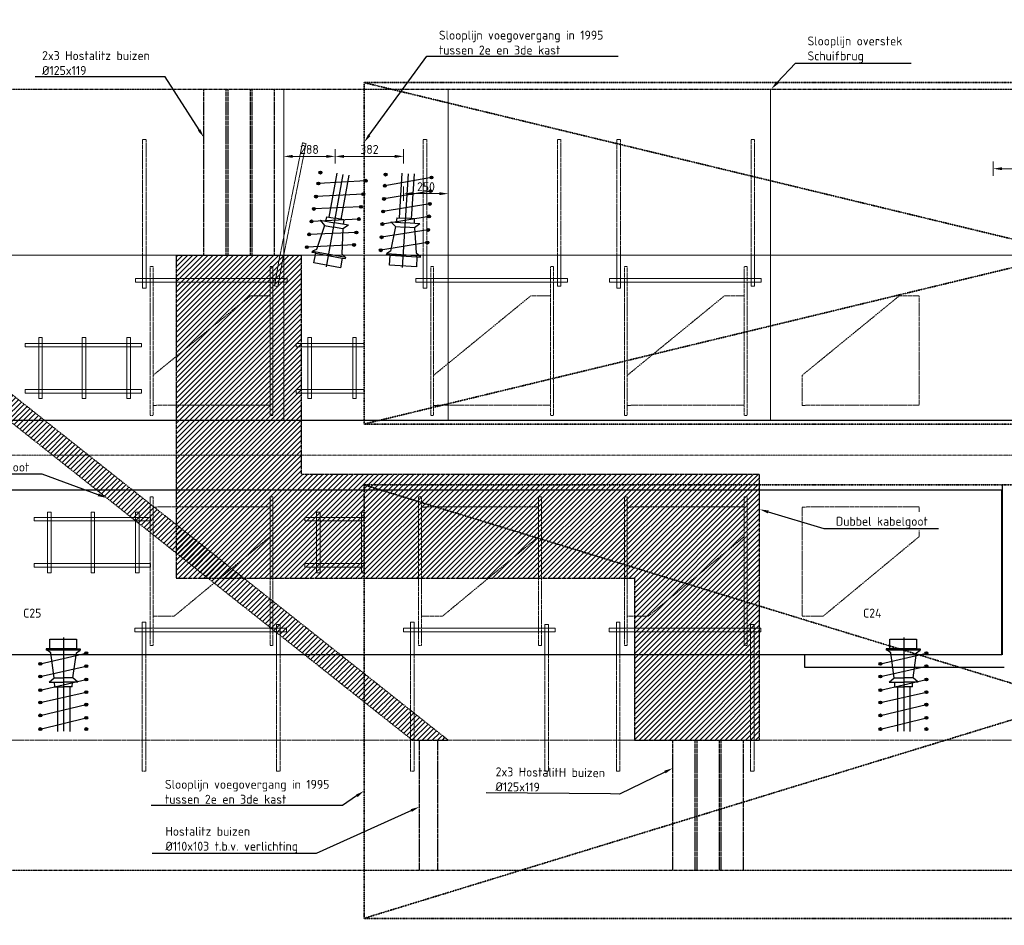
# Model space of a CAD drawing. Header units: millimetres. Extents: x -8028558 to 327273, y -63352 to 83293.
# Tile 89 of 195: x 115493 to 120995, y -8762 to -3700. Entities that reach past the tile are written whole.
import ezdxf
from ezdxf import colors
from ezdxf.entities.mleader import LeaderData, LeaderLine
from ezdxf.math import Vec2, Vec3

# ---------------------------------------------------------------- set-up
doc = ezdxf.new("R2010")
doc.units = ezdxf.units.MM
for name, pattern in [('AL-TEKENBLADGRENS', [11.5, 2.5, -1.5, 1, -1.5, 1, -1.5, 2.5]), ('NLCS-HIDDEN', [4, 2, -2]), ('XX-AFBREEK', [7, 4, -1, 1, -1]), ('ZZ-HIDDEN-SO', [4, 2, -2])]:
    doc.linetypes.add(name, pattern=pattern)
for name, color, linetype, lineweight in [('B-CO-BC-AFBREEKLIJN-G', 7, 'XX-AFBREEK', 18), ('B-CO-BC-BETONVORM-AD', 252, 'Continuous', 18), ('B-CO-BC-BETONVORM-GD', 90, 'Continuous', 25), ('B-CO-BC-BETONVORM-GN', 10, 'ZZ-HIDDEN-SO', 13), ('B-CO-BC-BETONVORM_GEWAPEND-T70', 210, 'Continuous', 70), ('B-CO-BC-VOORSPANNING-GD', 200, 'Continuous', 25), ('B-CO-BC-WAPENING-GN', 150, 'NLCS-HIDDEN', 13), ('B-CO-BC-WAPENING_HOOFDWAPENING-G', 170, 'Continuous', 18), ('B-CO-BC-WAPENING_HOOFDWAPENING-GN', 140, 'NLCS-HIDDEN', 13), ('B-CO-KL-OVERIG_MANTELBUIS - CENTREERLIJN-GD', 8, 'NLCS-HIDDEN', 25), ('N-CO-BC-WAPENING_LOOPLIJN-G', 10, 'Continuous', 18), ('X-XX-AL-AFBREEKLIJN-GD', 7, 'XX-AFBREEK', 25), ('X-XX-AL-M', 7, 'Continuous', 18), ('X-XX-AL-TEKENBLADGRENS-G', 7, 'AL-TEKENBLADGRENS', 35), ('X-XX-AL-VERWIJZING-T25', 7, 'Continuous', 25)]:
    doc.layers.add(name, color=color, linetype=linetype, lineweight=lineweight)
doc.layers.add('B-CO-BC-KABELGOOT-A', color=253, linetype='Continuous', lineweight=25, transparency=0.6)
doc.styles.add('NLCS-ISO-MM10-T25', font='NLCS-ISO.ttf', dxfattribs={"height": 25})
doc.styles.add('NLCS-ISO-MM20-T25', font='NLCS-ISO.ttf', dxfattribs={"height": 50})
doc.dimstyles.new('NLCS-MM20-T25-PIJL_L0_H4', dxfattribs={"dimscale": 20, "dimtxt": 2.5, "dimasz": 2.5, "dimexe": 2, "dimexo": 2, "dimgap": 0.7, "dimtad": 1, "dimdec": 0, "dimzin": 0, "dimdsep": 46, "dimtxsty": 'NLCS-ISO-MM20-T25', "dimcen": 0, "dimdle": 2, "dimclrd": 256, "dimclre": 256, "dimclrt": 256, "dimadec": 4, "dimazin": 0, "dimtfac": 1, "dimtdec": 3, "dimtofl": 0, "dimtmove": 0, "dimatfit": 3, "dimfxl": 2, "dimfxlon": 1, "dimtfillclr": 256, "dimtolj": 1, "dimtzin": 0, "dimlwd": -1, "dimlwe": -1, "dimarcsym": 0})

# ---------------------------------------------------------------- blocks, each defined once
blk = doc.blocks.new('*D810')
at = {"layer": 'X-XX-AL-M', "transparency": 16777216}
for p, q in [((120932.8, -4572.7), (120932.8, -4492.7)), ((124682.8, -4572.7), (124682.8, -4492.7)), ((120982.8, -4532.7), (124632.8, -4532.7))]:
    blk.add_line(p, q, dxfattribs=at)
for points in [[(120982.8, -4524.4), (120982.8, -4541.1), (120932.8, -4532.7)], [(124632.8, -4524.4), (124632.8, -4541.1), (124682.8, -4532.7)]]:
    blk.add_solid(points, dxfattribs=at)
at = {"layer": 'X-XX-AL-M', "transparency": 16777216, "insert": (122807.8, -4493.7), "char_height": 50, "attachment_point": 5, "style": 'NLCS-ISO-MM20-T25'}
blk.add_mtext('\\A1;3750', dxfattribs=at)
blk = doc.blocks.new('*D815')
at = {"layer": 'X-XX-AL-M', "transparency": 16777216}
for p, q in [((116968, -4504.1), (116968, -4424.1)), ((117255.9, -4504.1), (117255.9, -4424.1)), ((117018, -4464.1), (117205.9, -4464.1))]:
    blk.add_line(p, q, dxfattribs=at)
for points in [[(117018, -4455.8), (117018, -4472.4), (116968, -4464.1)], [(117205.9, -4455.8), (117205.9, -4472.4), (117255.9, -4464.1)]]:
    blk.add_solid(points, dxfattribs=at)
at = {"layer": 'X-XX-AL-M', "transparency": 16777216, "insert": (117111.9, -4425.1), "char_height": 50, "attachment_point": 5, "style": 'NLCS-ISO-MM20-T25'}
blk.add_mtext('\\A1;288', dxfattribs=at)
blk = doc.blocks.new('*D816')
at = {"layer": 'X-XX-AL-M', "transparency": 16777216}
for p, q in [((117255.9, -4504.1), (117255.9, -4424.1)), ((117638.3, -4504.1), (117638.3, -4424.1)), ((117305.9, -4464.1), (117588.3, -4464.1))]:
    blk.add_line(p, q, dxfattribs=at)
for points in [[(117305.9, -4455.8), (117305.9, -4472.4), (117255.9, -4464.1)], [(117588.3, -4455.8), (117588.3, -4472.4), (117638.3, -4464.1)]]:
    blk.add_solid(points, dxfattribs=at)
at = {"layer": 'X-XX-AL-M', "transparency": 16777216, "insert": (117447.1, -4425.1), "char_height": 50, "attachment_point": 5, "style": 'NLCS-ISO-MM20-T25'}
blk.add_mtext('\\A1;382', dxfattribs=at)
blk = doc.blocks.new('*D817')
at = {"layer": 'X-XX-AL-M', "transparency": 16777216}
for p, q in [((117638.3, -4712.3), (117638.3, -4632.3)), ((117688.3, -4672.3), (117837.9, -4672.3)), ((117887.9, -4712.3), (117887.9, -4632.3))]:
    blk.add_line(p, q, dxfattribs=at)
for points in [[(117688.3, -4664), (117688.3, -4680.7), (117638.3, -4672.3)], [(117837.9, -4664), (117837.9, -4680.7), (117887.9, -4672.3)]]:
    blk.add_solid(points, dxfattribs=at)
at = {"layer": 'X-XX-AL-M', "transparency": 16777216, "insert": (117763.1, -4633.3), "char_height": 50, "attachment_point": 5, "style": 'NLCS-ISO-MM20-T25'}
blk.add_mtext('\\A1;250', dxfattribs=at)
blk = doc.blocks.new('Ankering kasten')
at = {"layer": 'B-CO-BC-WAPENING-GN'}
for points in [[(106279.8, -5018.4), (106279.8, -4369.3), (106299.8, -4369.3), (106299.8, -5018.4)], [(107029.8, -5018.4), (107029.8, -4369.3), (107049.8, -4369.3), (107049.8, -5018.4)]]:
    blk.add_lwpolyline(points, dxfattribs=at)
at = {"layer": 'B-CO-BC-WAPENING_HOOFDWAPENING-G'}
for points in [[(106279.8, -5018.4), (106279.8, -5201.5), (106299.8, -5201.5), (106299.8, -5018.4)], [(107029.8, -5018.4), (107029.8, -5189.3), (107049.8, -5189.3), (107049.8, -5018.4)]]:
    blk.add_lwpolyline(points, dxfattribs=at)
blk.add_lwpolyline([(106239.1, -5167.2), (107086.7, -5167.2), (107086.7, -5147.2), (106239.1, -5147.2)], close=True, dxfattribs=at)

msp = doc.modelspace()

# ---------------------------------------------------------------- hatches: boundary and pattern name
at = {"layer": 'B-CO-BC-KABELGOOT-A'}
h = msp.add_hatch(dxfattribs=at)
h.set_pattern_fill('ACO-BETON_GEWAPEND-SODMM', color=256, scale=10, pattern_type=2)
h.set_pattern_definition([(45, (0, 0), (-14.1421356, 14.1421356), [])])
h.paths.add_polyline_path([(114269.6, -5018.4), (117687.5, -7727.1), (117887.5, -7727.1), (114469.6, -5018.4)])
h = msp.add_hatch(dxfattribs=at)
h.set_pattern_fill('ACO-BETON_GEWAPEND-SODMM', color=256, scale=10, pattern_type=2)
h.set_pattern_definition([(45, (146315.579, -13260.577), (-14.142136, 14.142136), [])])
h.paths.add_polyline_path([(118927.7, -7727.1), (119627.9, -7727.1), (119627.9, -6242.1), (117067.9, -6242.1), (117067.9, -5018.4), (116367.9, -5018.4), (116367.9, -6822.1), (118927.7, -6822.1)])

# ---------------------------------------------------------------- linework, layer by layer
at = {"layer": 'B-CO-BC-AFBREEKLIJN-G', "flags": 128}
msp.add_lwpolyline([(125891, -6134.2), (100463.2, -6134.2)], dxfattribs=at)
at = {"layer": 'B-CO-BC-BETONVORM-GD', "flags": 128}
for points in [[(103793.1, -5018.4), (123570, -5014.7)], [(124767.9, -5940.9), (101768.3, -5940.9)], [(120982.8, -6300.2), (120982.8, -7250.8)], [(103833.1, -6328.2), (120981.8, -6328.2)], [(120981.8, -7250.8), (120981.8, -6328.2)], [(103833.1, -7247.8), (120981.8, -7247.8)], [(119879.1, -7251.9), (119879.1, -7319.3)], [(119879.1, -7319.3), (120994.7, -7319.3)]]:
    msp.add_lwpolyline(points, dxfattribs=at)
at = {"layer": 'B-CO-BC-BETONVORM-GN', "flags": 128}
msp.add_lwpolyline([(107354.5, -7727.1), (121137.5, -7727.1)], dxfattribs=at)
at = {"layer": 'B-CO-BC-VOORSPANNING-GD', "ltscale": 500, "flags": 128}
for points in [[(117173, -4554.5), (117165.1, -4553.1)], [(117165.1, -4553.1), (117180.8, -4555.9)], [(117174.4, -4546.6), (117171.5, -4562.4)], [(117537.4, -4565.7), (117529.4, -4565.2)], [(117529.4, -4565.2), (117545.4, -4566.2)], [(117537.9, -4557.7), (117536.9, -4573.7)], [(117161.9, -4615.9), (117154, -4614.5)], [(117154, -4614.5), (117169.7, -4617.3)], [(117163.3, -4608), (117160.4, -4623.8)], [(117426.2, -4600.2), (117418.3, -4598.8)], [(117418.3, -4598.8), (117434, -4601.6)], [(117427.6, -4592.4), (117424.8, -4608.1)], [(117534, -4619.9), (117532.9, -4635.9)], [(117794.2, -4582.1), (117786.2, -4581.6)], [(117786.2, -4581.6), (117802.2, -4582.6)], [(117794.7, -4574.1), (117793.7, -4590.1)], [(117412.6, -4675.3), (117404.7, -4673.9)], [(117404.7, -4673.9), (117420.5, -4676.7)], [(117414, -4667.4), (117411.2, -4683.2)], [(117533.4, -4627.9), (117525.5, -4627.4)], [(117525.5, -4627.4), (117541.4, -4628.4)], [(117789.3, -4658.3), (117781.4, -4657.7)], [(117781.4, -4657.7), (117797.3, -4658.8)], [(117789.9, -4650.3), (117788.8, -4666.2)], [(117148.7, -4688.7), (117140.8, -4687.3)], [(117140.8, -4687.3), (117156.6, -4690.1)], [(117150.1, -4680.8), (117147.3, -4696.6)], [(117528.7, -4701.8), (117520.7, -4701.3)], [(117520.7, -4701.3), (117536.7, -4702.3)], [(117529.2, -4693.8), (117528.2, -4709.8)], [(117784.8, -4729.9), (117776.8, -4729.4)], [(117776.8, -4729.4), (117792.7, -4730.4)], [(117785.3, -4721.9), (117784.3, -4737.9)], [(117136.3, -4757.7), (117128.4, -4756.3)], [(117128.4, -4756.3), (117144.1, -4759.1)], [(117137.7, -4749.8), (117134.8, -4765.6)], [(117399.9, -4745.9), (117392, -4744.5)], [(117392, -4744.5), (117407.7, -4747.4)], [(117401.3, -4738.1), (117398.4, -4753.8)], [(117524.2, -4771.8), (117516.2, -4771.2)], [(117516.2, -4771.2), (117532.2, -4772.3)], [(117524.7, -4763.8), (117523.7, -4779.7)], [(117123.7, -4827.3), (117115.8, -4825.8)], [(117115.8, -4825.8), (117131.6, -4828.7)], [(117125.1, -4819.4), (117122.3, -4835.1)], [(117387.5, -4814.4), (117379.6, -4813)], [(117379.6, -4813), (117395.4, -4815.8)], [(117388.9, -4806.5), (117386.1, -4822.3)], [(117519.7, -4842.3), (117511.7, -4841.8)], [(117511.7, -4841.8), (117527.7, -4842.8)], [(117520.2, -4834.3), (117519.2, -4850.3)], [(117780.3, -4799.3), (117772.3, -4798.8)], [(117772.3, -4798.8), (117788.3, -4799.8)], [(117780.8, -4791.3), (117779.8, -4807.3)], [(117112, -4892.2), (117109.1, -4908)], [(117374, -4889.4), (117366.1, -4888)], [(117366.1, -4888), (117381.8, -4890.8)], [(117375.4, -4881.5), (117372.5, -4897.3)], [(117775.4, -4875.4), (117767.5, -4874.9)], [(117767.5, -4874.9), (117783.4, -4875.9)], [(117776, -4867.4), (117774.9, -4883.4)], [(117110.5, -4900.1), (117102.7, -4898.7)], [(117102.7, -4898.7), (117118.4, -4901.5)], [(117362.8, -4951.1), (117360, -4966.8)], [(117515, -4916.1), (117507, -4915.6)], [(117507, -4915.6), (117523, -4916.7)], [(117515.5, -4908.2), (117514.5, -4924.1)], [(117770.9, -4945.9), (117762.9, -4945.4)], [(117762.9, -4945.4), (117778.9, -4946.4)], [(117771.4, -4937.9), (117770.4, -4953.9)], [(117097.6, -4971.8), (117089.7, -4970.4)], [(117089.7, -4970.4), (117105.5, -4973.3)], [(117099, -4964), (117096.2, -4979.7)], [(117127.2, -5001.9), (117128.6, -4994)], [(117146.9, -5005.5), (117127.2, -5001.9)], [(117137.1, -5059.6), (117146.9, -5005.5)], [(117146.9, -5005.5), (117294.5, -5032.1)], [(117361.4, -4959), (117353.5, -4957.6)], [(117353.5, -4957.6), (117369.3, -4960.4)], [(117510.3, -4988.9), (117502.3, -4988.4)], [(117502.3, -4988.4), (117518.3, -4989.4)], [(117510.8, -4980.9), (117509.8, -4996.9)], [(117284.7, -5086.2), (117137.1, -5059.6)], [(117294.5, -5032.1), (117284.7, -5086.2)], [(117294.5, -5032.1), (117314.2, -5035.7)], [(117314.2, -5035.7), (117315.6, -5027.8)], [(117543.2, -5015.4), (117543.7, -5007.4)], [(117563.2, -5016.7), (117543.2, -5015.4)], [(117559.6, -5071.5), (117563.2, -5016.7)], [(117563.2, -5016.7), (117712.8, -5026.2)], [(117712.8, -5026.2), (117709.3, -5081.1)], [(117712.8, -5026.2), (117732.8, -5027.5)], [(117732.8, -5027.5), (117733.3, -5019.5)], [(117709.3, -5081.1), (117559.6, -5071.5)], [(115660.3, -7216.7), (115660.3, -7161.7)], [(115660.3, -7161.7), (115810.3, -7161.7)], [(115810.3, -7161.7), (115810.3, -7216.7)], [(120355.3, -7216.7), (120355.3, -7161.7)], [(120355.3, -7161.7), (120505.3, -7161.7)], [(120505.3, -7161.7), (120505.3, -7216.7)], [(115660.3, -7216.7), (115640.3, -7216.7)], [(115640.3, -7216.7), (115640.3, -7224.7)], [(115810.3, -7216.7), (115660.3, -7216.7)], [(115810.3, -7216.7), (115830.3, -7216.7)], [(115830.3, -7216.7), (115830.3, -7224.7)], [(115872.8, -7241), (115856.8, -7241)], [(115864.8, -7249), (115864.8, -7233)], [(115864.8, -7241), (115872.8, -7241)], [(120355.3, -7216.7), (120335.3, -7216.7)], [(120335.3, -7216.7), (120335.3, -7224.7)], [(120505.3, -7216.7), (120355.3, -7216.7)], [(120505.3, -7216.7), (120525.3, -7216.7)], [(120525.3, -7216.7), (120525.3, -7224.7)], [(120567.8, -7241), (120551.8, -7241)], [(120559.8, -7249), (120559.8, -7233)], [(120559.8, -7241), (120567.8, -7241)], [(115615.5, -7300.6), (115599.5, -7300.6)], [(115607.5, -7308.6), (115607.5, -7292.6)], [(115607.5, -7300.6), (115615.5, -7300.6)], [(115872.8, -7313.9), (115856.8, -7313.9)], [(115864.8, -7321.9), (115864.8, -7305.9)], [(115864.8, -7313.9), (115872.8, -7313.9)], [(120310.5, -7300.6), (120294.5, -7300.6)], [(120302.5, -7308.6), (120302.5, -7292.6)], [(120302.5, -7300.6), (120310.5, -7300.6)], [(120567.8, -7313.9), (120551.8, -7313.9)], [(120559.8, -7321.9), (120559.8, -7305.9)], [(120559.8, -7313.9), (120567.8, -7313.9)], [(115615.5, -7371.3), (115599.5, -7371.3)], [(115607.5, -7379.3), (115607.5, -7363.3)], [(115607.5, -7371.3), (115615.5, -7371.3)], [(120310.5, -7371.3), (120294.5, -7371.3)], [(120302.5, -7379.3), (120302.5, -7363.3)], [(120302.5, -7371.3), (120310.5, -7371.3)], [(115872.8, -7387.9), (115856.8, -7387.9)], [(115864.8, -7395.9), (115864.8, -7379.9)], [(115864.8, -7387.9), (115872.8, -7387.9)], [(120567.8, -7387.9), (120551.8, -7387.9)], [(120559.8, -7395.9), (120559.8, -7379.9)], [(120559.8, -7387.9), (120567.8, -7387.9)], [(115615.5, -7447.5), (115599.5, -7447.5)], [(115607.5, -7455.5), (115607.5, -7439.5)], [(115607.5, -7447.5), (115615.5, -7447.5)], [(115872.8, -7458.6), (115856.8, -7458.6)], [(115864.8, -7466.6), (115864.8, -7450.6)], [(115864.8, -7458.6), (115872.8, -7458.6)], [(120310.5, -7447.5), (120294.5, -7447.5)], [(120302.5, -7455.5), (120302.5, -7439.5)], [(120302.5, -7447.5), (120310.5, -7447.5)], [(120567.8, -7458.6), (120551.8, -7458.6)], [(120559.8, -7466.6), (120559.8, -7450.6)], [(120559.8, -7458.6), (120567.8, -7458.6)], [(115615.5, -7517), (115599.5, -7517)], [(115607.5, -7525), (115607.5, -7509)], [(115607.5, -7517), (115615.5, -7517)], [(115872.8, -7528.7), (115856.8, -7528.7)], [(115864.8, -7536.7), (115864.8, -7520.7)], [(115864.8, -7528.7), (115872.8, -7528.7)], [(120310.5, -7517), (120294.5, -7517)], [(120302.5, -7525), (120302.5, -7509)], [(120302.5, -7517), (120310.5, -7517)], [(120567.8, -7528.7), (120551.8, -7528.7)], [(120559.8, -7536.7), (120559.8, -7520.7)], [(120559.8, -7528.7), (120567.8, -7528.7)], [(115615.5, -7588.8), (115599.5, -7588.8)], [(115607.5, -7596.8), (115607.5, -7580.8)], [(115607.5, -7588.8), (115615.5, -7588.8)], [(120310.5, -7588.8), (120294.5, -7588.8)], [(120302.5, -7596.8), (120302.5, -7580.8)], [(120302.5, -7588.8), (120310.5, -7588.8)], [(115872.8, -7602.7), (115856.8, -7602.7)], [(115864.8, -7610.7), (115864.8, -7594.7)], [(115864.8, -7602.7), (115872.8, -7602.7)], [(120567.8, -7602.7), (120551.8, -7602.7)], [(120559.8, -7610.7), (120559.8, -7594.7)], [(120559.8, -7602.7), (120567.8, -7602.7)], [(115615.5, -7665.1), (115599.5, -7665.1)], [(115607.5, -7673.1), (115607.5, -7657.1)], [(115607.5, -7665.1), (115615.5, -7665.1)], [(115872.8, -7665.1), (115856.8, -7665.1)], [(115864.8, -7673.1), (115864.8, -7657.1)], [(115864.8, -7665.1), (115872.8, -7665.1)], [(120310.5, -7665.1), (120294.5, -7665.1)], [(120302.5, -7673.1), (120302.5, -7657.1)], [(120302.5, -7665.1), (120310.5, -7665.1)], [(120567.8, -7665.1), (120551.8, -7665.1)], [(120559.8, -7673.1), (120559.8, -7657.1)], [(120559.8, -7665.1), (120567.8, -7665.1)]]:
    msp.add_lwpolyline(points, dxfattribs=at)
at = {"layer": 'B-CO-BC-VOORSPANNING-GD', "ltscale": 5, "flags": 128}
for points in [[(117206.9, -5081.6), (117300.2, -4564.9)], [(117222.3, -4804.2), (117266.3, -4557)], [(117615.1, -4808.1), (117630.4, -4557.5)], [(117631.5, -5085.5), (117665, -4561.4)], [(117683.1, -4812.5), (117699.9, -4562)], [(117426.2, -4600.2), (117161.9, -4615.9)], [(117289.4, -4816.3), (117334.7, -4569.4)], [(117794.2, -4582.1), (117533.4, -4627.9)], [(117412.6, -4675.3), (117148.7, -4688.7)], [(117789.3, -4658.3), (117528.7, -4701.8)], [(117784.8, -4729.9), (117524.2, -4771.8)], [(117399.9, -4745.9), (117136.3, -4757.7)], [(117387.5, -4814.4), (117123.7, -4827.3)], [(117172.2, -4820.4), (117195.3, -4849.9)], [(117207.9, -4801.5), (117202, -4826.1)], [(117304, -4818.8), (117300.8, -4843.9)], [(117780.3, -4799.3), (117519.7, -4842.3)], [(117567.1, -4829.9), (117593.5, -4856.6)], [(117600.4, -4807), (117597.4, -4832.1)], [(117697.8, -4813.3), (117697.6, -4838.6)], [(117727.9, -4840.2), (117698.4, -4863.3)], [(117374, -4889.4), (117110.5, -4900.1)], [(117195.3, -4849.9), (117151.4, -4983.6)], [(117298.8, -4868.6), (117293.2, -5009.2)], [(117330.8, -4849), (117298.8, -4868.6)], [(117775.4, -4875.4), (117515, -4916.1)], [(117593.5, -4856.6), (117565.1, -4994.5)], [(117698.4, -4863.3), (117708.9, -5003.7)], [(117770.9, -4945.9), (117510.3, -4988.9)], [(117361.4, -4959), (117097.6, -4971.8)], [(117151.4, -4983.6), (117128.6, -4994)], [(117128.6, -4994), (117315.6, -5027.8)], [(117565.1, -4994.5), (117543.7, -5007.4)], [(117708.9, -5003.7), (117728.5, -5019.2)], [(117293.2, -5009.2), (117310.8, -5026.9)], [(117543.7, -5007.4), (117733.3, -5019.5)], [(115737.8, -7152.4), (115737.8, -7677.5)], [(120432.8, -7152.4), (120432.8, -7677.5)], [(115607.5, -7300.6), (115864.8, -7241)], [(115830.3, -7224.7), (115640.3, -7224.7)], [(115665.7, -7239), (115645.2, -7224.7)], [(115685.2, -7378.4), (115665.7, -7239)], [(115790.3, -7378.4), (115809.8, -7239)], [(115809.8, -7239), (115830.3, -7224.7)], [(120302.5, -7300.6), (120559.8, -7241)], [(120525.3, -7224.7), (120335.3, -7224.7)], [(120360.7, -7239), (120340.2, -7224.7)], [(120380.2, -7378.4), (120360.7, -7239)], [(120485.3, -7378.4), (120504.8, -7239)], [(120504.8, -7239), (120525.3, -7224.7)], [(115607.5, -7371.3), (115864.8, -7313.9)], [(120302.5, -7371.3), (120559.8, -7313.9)], [(115607.5, -7447.5), (115864.8, -7387.9)], [(115657.2, -7403.4), (115685.2, -7378.4)], [(115688.9, -7428.3), (115687.6, -7403)], [(115703.7, -7428.1), (115703, -7679.2)], [(115771.9, -7428.1), (115772.6, -7679.2)], [(115786.6, -7428.3), (115787.9, -7403)], [(115818.3, -7403.4), (115790.3, -7378.4)], [(120302.5, -7447.5), (120559.8, -7387.9)], [(120352.2, -7403.4), (120380.2, -7378.4)], [(120383.9, -7428.3), (120382.6, -7403)], [(120398.7, -7428.1), (120398, -7679.2)], [(120466.9, -7428.1), (120467.6, -7679.2)], [(120481.6, -7428.3), (120482.9, -7403)], [(120513.3, -7403.4), (120485.3, -7378.4)], [(115607.5, -7517), (115864.8, -7458.6)], [(120302.5, -7517), (120559.8, -7458.6)], [(115607.5, -7588.8), (115864.8, -7528.7)], [(120302.5, -7588.8), (120559.8, -7528.7)], [(115607.5, -7665.1), (115864.8, -7602.7)], [(120302.5, -7665.1), (120559.8, -7602.7)]]:
    msp.add_lwpolyline(points, dxfattribs=at)
at = {"layer": 'B-CO-BC-VOORSPANNING-GD', "flags": 128}
for points in [[(117172.2, -4820.4), (117251.5, -4834.7)], [(117207.9, -4801.5), (117255.9, -4810.1)], [(117330.8, -4849), (117251.5, -4834.7)], [(117304, -4818.8), (117255.9, -4810.1)], [(117567.1, -4829.9), (117647.5, -4835)], [(117600.4, -4807), (117649.1, -4810.1)], [(117727.9, -4840.2), (117647.5, -4835)], [(117697.8, -4813.3), (117649.1, -4810.1)], [(117195.3, -4849.9), (117247.1, -4859.2)], [(117298.8, -4868.6), (117247.1, -4859.2)], [(117593.5, -4856.6), (117645.9, -4859.9)], [(117698.4, -4863.3), (117645.9, -4859.9)], [(115657.2, -7403.4), (115737.8, -7403.4)], [(115685.2, -7378.4), (115737.8, -7378.4)], [(115688.9, -7428.3), (115737.8, -7428.3)], [(115790.3, -7378.4), (115737.8, -7378.4)], [(115818.3, -7403.4), (115737.8, -7403.4)], [(115786.6, -7428.3), (115737.8, -7428.3)], [(120352.2, -7403.4), (120432.8, -7403.4)], [(120380.2, -7378.4), (120432.8, -7378.4)], [(120383.9, -7428.3), (120432.8, -7428.3)], [(120485.3, -7378.4), (120432.8, -7378.4)], [(120513.3, -7403.4), (120432.8, -7403.4)], [(120481.6, -7428.3), (120432.8, -7428.3)]]:
    msp.add_lwpolyline(points, dxfattribs=at)
at = {"layer": 'B-CO-BC-VOORSPANNING-GD', "ltscale": 500}
for centre in [(117173, -4554.5), (117537.4, -4565.7), (117161.9, -4615.9), (117426.2, -4600.2), (117533.4, -4627.9), (117794.2, -4582.1), (117412.6, -4675.3), (117789.3, -4658.3), (117148.7, -4688.7), (117528.7, -4701.8), (117784.8, -4729.9), (117136.3, -4757.7), (117399.9, -4745.9), (117524.2, -4771.8), (117123.7, -4827.3), (117387.5, -4814.4), (117519.7, -4842.3), (117780.3, -4799.3), (117110.5, -4900.1), (117374, -4889.4), (117775.4, -4875.4), (117361.4, -4959), (117515, -4916.1), (117770.9, -4945.9), (117097.6, -4971.8), (117510.3, -4988.9), (115864.8, -7241), (120559.8, -7241), (115607.5, -7300.6), (115864.8, -7313.9), (120302.5, -7300.6), (120559.8, -7313.9), (115607.5, -7371.3), (120302.5, -7371.3), (115864.8, -7387.9), (120559.8, -7387.9), (115607.5, -7447.5), (115864.8, -7458.6), (120302.5, -7447.5), (120559.8, -7458.6), (115607.5, -7517), (115864.8, -7528.7), (120302.5, -7517), (120559.8, -7528.7), (115607.5, -7588.8), (120302.5, -7588.8), (115864.8, -7602.7), (120559.8, -7602.7), (115607.5, -7665.1), (115864.8, -7665.1), (120302.5, -7665.1), (120559.8, -7665.1)]:
    msp.add_circle(centre, 8, dxfattribs=at)
at = {"layer": 'B-CO-BC-WAPENING-GN'}
for points in [[(116179.8, -5018.4), (116179.8, -4369.3), (116199.8, -4369.3), (116199.8, -5018.4)], [(116947.3, -5018.4), (117073.3, -4388.1), (117092.8, -4392.5), (116967.7, -5018.4)]]:
    msp.add_lwpolyline(points, dxfattribs=at)
at = {"layer": 'B-CO-BC-WAPENING_HOOFDWAPENING-G'}
for points in [[(116179.8, -5018.4), (116179.8, -5201.5), (116199.8, -5201.5), (116199.8, -5018.4)], [(116947.3, -5018.4), (116916.3, -5187.9), (116935.9, -5191.5), (116967.7, -5018.2)], [(117416.9, -5509), (117037.7, -5509), (117037.7, -5529), (117416.9, -5529)], [(117416.9, -5767.1), (117037.7, -5767.1), (117037.7, -5787.1), (117416.9, -5787.1)], [(117416.9, -6502), (117086.7, -6502), (117086.7, -6482), (117416.9, -6482)], [(117416.9, -6791.8), (117402.8, -6791.8), (117402.8, -6451.8), (117416.9, -6451.8)], [(117416.9, -6760.1), (117086.7, -6760.1), (117086.7, -6740.1), (117416.9, -6740.1)]]:
    msp.add_lwpolyline(points, dxfattribs=at)
for points in [[(116139.1, -5167.2), (116986.7, -5167.2), (116986.7, -5147.2), (116139.1, -5147.2)], [(115598.8, -5817.3), (115618.8, -5817.3), (115618.8, -5477.3), (115598.8, -5477.3)], [(115842.4, -5817.3), (115862.4, -5817.3), (115862.4, -5477.3), (115842.4, -5477.3)], [(116091.1, -5817.3), (116111.1, -5817.3), (116111.1, -5477.3), (116091.1, -5477.3)], [(117102.5, -5817.3), (117122.5, -5817.3), (117122.5, -5477.3), (117102.5, -5477.3)], [(117353.8, -5817.3), (117373.8, -5817.3), (117373.8, -5477.3), (117353.8, -5477.3)], [(115524, -5529), (116174, -5529), (116174, -5509), (115524, -5509)], [(115524, -5787.1), (116174, -5787.1), (116174, -5767.1), (115524, -5767.1)], [(115573, -6482), (116223, -6482), (116223, -6502), (115573, -6502)], [(115647.8, -6451.8), (115667.8, -6451.8), (115667.8, -6791.8), (115647.8, -6791.8)], [(115891.4, -6451.8), (115911.4, -6451.8), (115911.4, -6791.8), (115891.4, -6791.8)], [(116140.1, -6451.8), (116160.1, -6451.8), (116160.1, -6791.8), (116140.1, -6791.8)], [(117151.5, -6451.8), (117171.5, -6451.8), (117171.5, -6791.8), (117151.5, -6791.8)], [(115573, -6740.1), (116223, -6740.1), (116223, -6760.1), (115573, -6760.1)]]:
    msp.add_lwpolyline(points, close=True, dxfattribs=at)
at = {"layer": 'B-CO-BC-WAPENING_HOOFDWAPENING-GN', "flags": 128}
for points in [[(116237.8, -5688.1), (116237.8, -5080), (116221.8, -5080), (116221.8, -5911.5), (116237.8, -5911.5), (116237.8, -5855.6)], [(116891.9, -5243.6), (116891.9, -5080), (116907.9, -5080), (116907.9, -5911.5), (116891.9, -5911.5), (116891.9, -5853.7)], [(117805.5, -5688.1), (117805.5, -5080), (117789.5, -5080), (117789.5, -5911.5), (117805.5, -5911.5), (117805.5, -5855.6)], [(118459.6, -5243.6), (118459.6, -5080), (118475.6, -5080), (118475.6, -5911.5), (118459.6, -5911.5), (118459.6, -5853.7)], [(118887.8, -5688.1), (118887.8, -5080), (118871.8, -5080), (118871.8, -5911.5), (118887.8, -5911.5), (118887.8, -5855.6)], [(119541.9, -5243.6), (119541.9, -5080), (119557.9, -5080), (119557.9, -5911.5), (119541.9, -5911.5), (119541.9, -5853.7)], [(116237.9, -7033.9), (116237.9, -7197.6), (116221.9, -7197.6), (116221.9, -6366.1), (116237.9, -6366.1), (116237.9, -6423.9)], [(116891.9, -6589.5), (116891.9, -7197.6), (116907.9, -7197.6), (116907.9, -6366.1), (116891.9, -6366.1), (116891.9, -6423.9)], [(117737.9, -7033.9), (117737.9, -7197.6), (117721.9, -7197.6), (117721.9, -6366.1), (117737.9, -6366.1), (117737.9, -6423.9)], [(118391.9, -6589.5), (118391.9, -7197.6), (118407.9, -7197.6), (118407.9, -6366.1), (118391.9, -6366.1), (118391.9, -6423.9)], [(118887.9, -7033.9), (118887.9, -7197.6), (118871.9, -7197.6), (118871.9, -6366.1), (118887.9, -6366.1), (118887.9, -6423.9)], [(119541.9, -6589.5), (119541.9, -7197.6), (119557.9, -7197.6), (119557.9, -6366.1), (119541.9, -6366.1), (119541.9, -6423.9)]]:
    msp.add_lwpolyline(points, dxfattribs=at)
for points in [[(116237.8, -5855.6), (116891.9, -5853.7), (116891.9, -5243.6), (116780.9, -5243.6), (116237.8, -5688)], [(117805.5, -5855.6), (118459.6, -5853.7), (118459.6, -5243.6), (118348.6, -5243.6), (117805.5, -5688)], [(118887.8, -5855.6), (119541.9, -5853.7), (119541.9, -5243.6), (119430.9, -5243.6), (118887.8, -5688)], [(119865, -5855.6), (120519.1, -5853.7), (120519.1, -5243.6), (120408.1, -5243.6), (119865, -5688)], [(116891.9, -6422), (116237.9, -6423.9), (116237.9, -7033.9), (116355.8, -7033.9), (116891.9, -6589.5)], [(118391.9, -6422), (117737.9, -6423.9), (117737.9, -7033.9), (117855.8, -7033.9), (118391.9, -6589.5)], [(119541.9, -6422), (118887.9, -6423.9), (118887.9, -7033.9), (119005.8, -7033.9), (119541.9, -6589.5)], [(120519.1, -6422), (119865.1, -6423.9), (119865.1, -7033.9), (119983, -7033.9), (120519.1, -6589.5)]]:
    msp.add_lwpolyline(points, close=True, dxfattribs=at)
at = {"layer": 'B-CO-KL-OVERIG_MANTELBUIS - CENTREERLIJN-GD', "flags": 128}
for points in [[(116521.9, -5018.4), (116521.9, -4088.5)], [(116646.9, -5018.4), (116646.9, -4088.5)], [(116656.9, -5018.4), (116656.9, -4088.5)], [(116781.9, -5018.4), (116781.9, -4088.5)], [(116791.9, -5018.4), (116791.9, -4088.5)], [(116916.9, -5018.4), (116916.9, -4088.5)], [(117727.1, -8454), (117727.1, -7727.1)], [(117830.1, -8454), (117830.1, -7727.1)], [(119142.8, -8454.6), (119142.8, -7727.1)], [(119267.8, -8454.6), (119267.8, -7727.1)], [(119277.8, -8454.6), (119277.8, -7727.1)], [(119402.8, -8454.6), (119402.8, -7727.1)], [(119412.8, -8454.6), (119412.8, -7727.1)], [(119537.8, -8454.6), (119537.8, -7727.1)]]:
    msp.add_lwpolyline(points, dxfattribs=at)
for points in [[(114269.6, -5018.4), (117687.5, -7727.1), (117887.5, -7727.1), (114469.6, -5018.4)], [(118927.7, -7727.1), (119627.9, -7727.1), (119627.9, -6242.1), (117067.9, -6242.1), (117067.9, -5018.4), (116367.9, -5018.4), (116367.9, -6822.1), (118927.7, -6822.1)]]:
    msp.add_lwpolyline(points, close=True, dxfattribs=at)
at = {"layer": 'N-CO-BC-WAPENING_LOOPLIJN-G', "ltscale": 200, "flags": 128}
for points in [[(116968, -4088.5), (116968, -5940.9)], [(117887.9, -4088.5), (117887.9, -5940.9)], [(119687.9, -4088.5), (119687.9, -5940.9)]]:
    msp.add_lwpolyline(points, dxfattribs=at)
at = {"layer": 'X-XX-AL-AFBREEKLIJN-GD', "flags": 128}
for points in [[(101227.7, -4088.5), (125171.5, -4088.5)], [(101297.7, -8454.6), (124977.4, -8454.6)]]:
    msp.add_lwpolyline(points, dxfattribs=at)
at = {"layer": 'X-XX-AL-TEKENBLADGRENS-G'}
for points in [[(117416.9, -4051.7), (125323.9, -5960.2), (117416.9, -5960.2), (125323.9, -4051.7)], [(117416.9, -6300.2), (125323.9, -8723.1), (117416.9, -8723.1), (125323.9, -6300.2)]]:
    msp.add_lwpolyline(points, close=True, dxfattribs=at)
at = {"layer": 'X-XX-AL-TEKENBLADGRENS-G', "flags": 128}
for points in [[(117416.9, -4051.7), (117416.9, -5960.2)], [(117416.9, -6300.2), (117416.9, -8723.1)]]:
    msp.add_lwpolyline(points, dxfattribs=at)

# ---------------------------------------------------------------- block references
at = {"layer": 'B-CO-BC-BETONVORM-AD'}
for p in [(11467.7, 0), (12550, 0)]:
    msp.add_blockref('Ankering kasten', p, dxfattribs=at)
at = {"layer": 'B-CO-BC-BETONVORM-AD', "xscale": -1, "rotation": 180}
for p in [(9897.6, -12269.1), (11397.6, -12269.1), (12547.6, -12269.1)]:
    msp.add_blockref('Ankering kasten', p, dxfattribs=at)

# ---------------------------------------------------------------- texts
at = {"layer": 'B-CO-BC-BETONVORM_GEWAPEND-T70', "ltscale": 500, "char_height": 50, "attachment_point": 3, "style": 'NLCS-ISO-MM20-T25'}
for s, insert in [('C25', (115613.7, -6992.1)), ('C24', (120308.7, -6992.1))]:
    msp.add_mtext_dynamic_manual_height_columns(s, width=97.558, gutter_width=35, heights=[0], dxfattribs=dict(at, insert=insert))

# ---------------------------------------------------------------- dimensions: what is measured, and where the dimension line sits
at = {"layer": 'X-XX-AL-M'}
for base, p1, p2, picture, middle in [((117255.9, -4464.1), (116968, -5018.4), (117255.9, -4810.1), '*D815', (117111.9, -4425.1)), ((117638.3, -4464.1), (117255.9, -4810.1), (117638.3, -5018.4), '*D816', (117447.1, -4425.1)), ((124682.8, -4532.7), (120932.8, -5018.4), (124682.8, -5144.8), '*D810', (122807.8, -4493.7)), ((117887.9, -4672.3), (117638.3, -5018.4), (117887.9, -5018.4), '*D817', (117763.1, -4633.3))]:
    dim = msp.add_linear_dim(base=base, p1=p1, p2=p2, dimstyle='NLCS-MM20-T25-PIJL_L0_H4', dxfattribs=at)
    dim.commit()
    dim.dimension.update_dxf_attribs({"geometry": picture, "text_midpoint": middle})

# ---------------------------------------------------------------- leaders
at = {"layer": 'X-XX-AL-VERWIJZING-T25'}
ml = msp.add_multileader_mtext('Standard', dxfattribs=at)
ml.set_content('Merk B', color=256, style='NLCS-ISO-MM10-T25')
ml.set_leader_properties(color=256, linetype='ByLayer', lineweight=-1)
ml.build(insert=Vec2(0, 0))
ml.multileader.update_dxf_attribs({"text_left_attachment_type": 5, "text_right_attachment_type": 5, "dogleg_length": 25, "arrow_head_size": 25})
ctx = ml.context
ctx.base_point, ctx.char_height, ctx.arrow_head_size, ctx.landing_gap_size, ctx.plane_origin = Vec3(137517.8, -36029.7), 25, 25, 9, Vec3(137783.2, -36013.1)
ctx.left_attachment, ctx.right_attachment = 5, 5
notes = []
notes.append((ctx, [(0, (0, 0, 0), (0, 0), (1, 0), 1, [])]))
ctx.mtext.insert, ctx.mtext.flow_direction = Vec3(137526.8, -35999.7), 5
ml = msp.add_multileader_mtext('Standard', dxfattribs=at)
ml.set_content('Slooplijn voegovergang in 1995\\Ptussen 2e en 3de kast ', color=256, style='NLCS-ISO-MM20-T25')
ml.set_leader_properties(color=256, linetype='ByLayer', lineweight=-1)
ml.build(insert=Vec2(0, 0))
ml.multileader.update_dxf_attribs({"text_left_attachment_type": 5, "text_right_attachment_type": 5, "dogleg_length": 50, "arrow_head_size": 50})
ctx = ml.context
ctx.base_point, ctx.char_height, ctx.arrow_head_size, ctx.landing_gap_size, ctx.plane_origin = Vec3(117817.4, -3904.6), 50, 50, 18, Vec3(117416.9, -4386.5)
ctx.left_attachment, ctx.right_attachment = 5, 5
notes.append((ctx, [(0, (1, 1, 0), (117767.4, -3904.6), (1, 0), 50, [(0, [(117416.9, -4386.5)], 0, [])])]))
ctx.mtext.insert, ctx.mtext.flow_direction = Vec3(117835.4, -3761.3), 5
ml = msp.add_multileader_mtext('Standard', dxfattribs=at)
ml.set_content('Slooplijn overstek\\PSchuifbrug ', color=256, style='NLCS-ISO-MM20-T25')
ml.set_leader_properties(color=256, linetype='ByLayer', lineweight=-1)
ml.build(insert=Vec2(0, 0))
ml.multileader.update_dxf_attribs({"text_left_attachment_type": 5, "text_right_attachment_type": 5, "dogleg_length": 50, "arrow_head_size": 50})
ctx = ml.context
ctx.base_point, ctx.char_height, ctx.arrow_head_size, ctx.landing_gap_size, ctx.plane_origin = Vec3(119877.5, -3942.1), 50, 50, 18, Vec3(119489.6, -4088.5)
ctx.left_attachment, ctx.right_attachment = 5, 5
notes.append((ctx, [(0, (1, 1, 0), (119827.5, -3942.1), (1, 0), 50, [(0, [(119692.4, -4088.5)], 0, [])])]))
ctx.mtext.insert, ctx.mtext.flow_direction = Vec3(119895.5, -3793.8), 5
ml = msp.add_multileader_mtext('Standard', dxfattribs=at)
ml.set_content('2x3 Hostalitz buizen \\PØ125x119', color=256, style='NLCS-ISO-MM20-T25')
ml.set_leader_properties(color=256, linetype='ByLayer', lineweight=-1)
ml.build(insert=Vec2(0, 0))
ml.multileader.update_dxf_attribs({"text_left_attachment_type": 5, "text_right_attachment_type": 5, "dogleg_length": 50, "arrow_head_size": 50})
ctx = ml.context
ctx.base_point, ctx.char_height, ctx.arrow_head_size, ctx.landing_gap_size, ctx.plane_origin = Vec3(115599.7, -4018.9), 50, 50, 18, Vec3(116916.9, -5577.2)
ctx.left_attachment, ctx.right_attachment = 5, 5
notes.append((ctx, [(0, (1, 1, 0), (116305.7, -4018.9), (-1, 0), 50, [(0, [(116521.9, -4358.1)], 0, [])])]))
ctx.mtext.insert, ctx.mtext.flow_direction = Vec3(115617.7, -3875.6), 5
ml = msp.add_multileader_mtext('Standard', dxfattribs=at)
ml.set_content('2x3 HostalitH buizen \\PØ125x119', color=256, style='NLCS-ISO-MM20-T25')
ml.set_leader_properties(color=256, linetype='ByLayer', lineweight=-1)
ml.build(insert=Vec2(0, 0))
ml.multileader.update_dxf_attribs({"text_left_attachment_type": 5, "text_right_attachment_type": 5, "dogleg_length": 50, "arrow_head_size": 50})
ctx = ml.context
ctx.base_point, ctx.char_height, ctx.arrow_head_size, ctx.landing_gap_size, ctx.plane_origin, ctx.plane_x_axis, ctx.plane_y_axis = Vec3(118133.3, -8022.1), 50, 50, 18, Vec3(119142.8, -7363.4), Vec3(0.999959, -0.009067), Vec3(0.009067, 0.999959)
ctx.left_attachment, ctx.right_attachment = 5, 5
notes.append((ctx, [(0, (1, 1, 0), (118844.3, -8028.5), (-0.999959, 0.009067), 50, [(0, [(119142.8, -7883.7)], 0, [])])]))
ctx.mtext.insert, ctx.mtext.text_direction, ctx.mtext.rotation, ctx.mtext.flow_direction = Vec3(118152.6, -7878.9), Vec3(0.999959, -0.009067), 6.274118, 5
ml = msp.add_multileader_mtext('Standard', dxfattribs=at)
ml.set_content('Slooplijn voegovergang in 1995\\Ptussen 2e en 3de kast ', color=256, style='NLCS-ISO-MM20-T25')
ml.set_leader_properties(color=256, linetype='ByLayer', lineweight=-1)
ml.build(insert=Vec2(0, 0))
ml.multileader.update_dxf_attribs({"text_left_attachment_type": 5, "text_right_attachment_type": 5, "dogleg_length": 50, "arrow_head_size": 50})
ctx = ml.context
ctx.base_point, ctx.char_height, ctx.arrow_head_size, ctx.landing_gap_size, ctx.plane_origin = Vec3(116286.3, -8092.3), 50, 50, 18, Vec3(117416.9, -7581.6)
ctx.left_attachment, ctx.right_attachment = 5, 5
notes.append((ctx, [(1, (1, 1, 0), (117297.3, -8092.3), (-1, 0), 50, [(0, [(117416.9, -8010.9)], 0, [])])]))
ctx.mtext.insert, ctx.mtext.flow_direction = Vec3(116304.3, -7949), 5
ml = msp.add_multileader_mtext('Standard', dxfattribs=at)
ml.set_content('Hostalitz buizen \\PØ110x103 t.b.v. verlichting', color=256, style='NLCS-ISO-MM20-T25')
ml.set_leader_properties(color=256, linetype='ByLayer', lineweight=-1)
ml.build(insert=Vec2(0, 0))
ml.multileader.update_dxf_attribs({"text_left_attachment_type": 5, "text_right_attachment_type": 5, "dogleg_length": 50, "arrow_head_size": 50})
ctx = ml.context
ctx.base_point, ctx.char_height, ctx.arrow_head_size, ctx.landing_gap_size, ctx.plane_origin = Vec3(116289, -8360), 50, 50, 18, Vec3(117435.1, -9215.8)
ctx.left_attachment, ctx.right_attachment = 5, 5
notes.append((ctx, [(1, (1, 1, 0), (117150, -8360), (-1, 0), 50, [(0, [(117727.1, -8099.7)], 0, [])])]))
ctx.mtext.insert, ctx.mtext.flow_direction = Vec3(116307, -8211.6), 5
for ctx, leaders in notes:
    for number, flags, end, landing, length, lines in leaders:
        leader = LeaderData()
        leader.index, (leader.has_last_leader_line, leader.has_dogleg_vector, leader.attachment_direction) = number, flags
        leader.last_leader_point, leader.dogleg_vector, leader.dogleg_length = Vec3(end), Vec3(landing), length
        for number, points, colour, breaks in lines:
            line = LeaderLine()
            line.index, line.vertices, line.color, line.breaks = number, Vec3.list(points), colors.encode_raw_color(colour), breaks
            leader.lines.append(line)
        ctx.leaders.append(leader)

# ---------------------------------------------------------------- next in the draw order: leaders
ml = msp.add_multileader_mtext('Standard', dxfattribs=at)
ml.set_content('Enkele kabelgoot', color=256, style='NLCS-ISO-MM20-T25')
ml.set_leader_properties(color=256, linetype='ByLayer', lineweight=-1)
ml.build(insert=Vec2(0, 0))
ml.multileader.update_dxf_attribs({"text_left_attachment_type": 5, "text_right_attachment_type": 5, "dogleg_length": 50, "arrow_head_size": 50})
ctx = ml.context
ctx.base_point, ctx.char_height, ctx.arrow_head_size, ctx.landing_gap_size, ctx.plane_origin = Vec3(115022.5, -6240.7), 50, 50, 18, Vec3(115978.6, -6177.8)
ctx.left_attachment, ctx.right_attachment = 5, 5
notes = []
notes.append((ctx, [(0, (1, 1, 0), (115618.5, -6240.7), (-1, 0), 50, [(0, [(115978.6, -6372.7)], 0, [])])]))
ctx.mtext.insert, ctx.mtext.flow_direction = Vec3(115040.5, -6175.7), 5
ctx.mtext.has_bg_fill, ctx.mtext.bg_color, ctx.mtext.bg_scale_factor, ctx.mtext.bg_transparency, ctx.mtext.use_window_bg_color = 1, -1027028792, 1.5, 0, 1
ml = msp.add_multileader_mtext('Standard', dxfattribs=at)
ml.set_content('Dubbel kabelgoot', color=256, style='NLCS-ISO-MM20-T25')
ml.set_leader_properties(color=256, linetype='ByLayer', lineweight=-1)
ml.build(insert=Vec2(0, 0))
ml.multileader.update_dxf_attribs({"text_left_attachment_type": 5, "text_right_attachment_type": 5, "dogleg_length": 50, "arrow_head_size": 50})
ctx = ml.context
ctx.base_point, ctx.char_height, ctx.arrow_head_size, ctx.landing_gap_size, ctx.plane_origin = Vec3(120036, -6543.6), 50, 50, 18, Vec3(119627.9, -6242.1)
ctx.left_attachment, ctx.right_attachment = 5, 5
notes.append((ctx, [(1, (1, 1, 0), (119986, -6543.6), (1, 0), 50, [(0, [(119627.9, -6437)], 0, [])])]))
ctx.mtext.insert, ctx.mtext.flow_direction = Vec3(120054, -6478.6), 5
ctx.mtext.has_bg_fill, ctx.mtext.bg_color, ctx.mtext.bg_scale_factor, ctx.mtext.bg_transparency, ctx.mtext.use_window_bg_color = 1, -1027028792, 1.5, 0, 1
for ctx, leaders in notes:
    for number, flags, end, landing, length, lines in leaders:
        leader = LeaderData()
        leader.index, (leader.has_last_leader_line, leader.has_dogleg_vector, leader.attachment_direction) = number, flags
        leader.last_leader_point, leader.dogleg_vector, leader.dogleg_length = Vec3(end), Vec3(landing), length
        for number, points, colour, breaks in lines:
            line = LeaderLine()
            line.index, line.vertices, line.color, line.breaks = number, Vec3.list(points), colors.encode_raw_color(colour), breaks
            leader.lines.append(line)
        ctx.leaders.append(leader)

doc.saveas('drawing.dxf')
